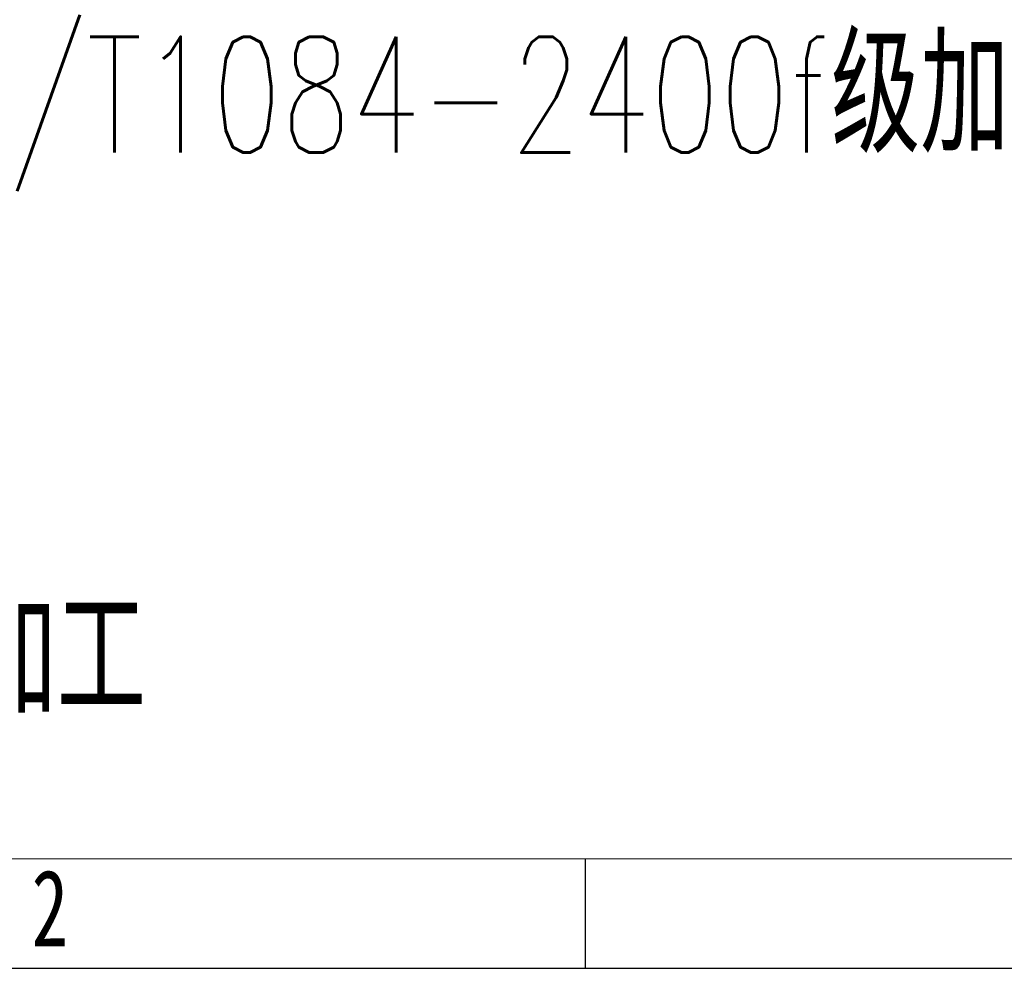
# Model space of a CAD drawing. Header units: millimetres. Extents: x 0 to 658, y -2 to 210.
# Tile 2 of 160: x 83 to 128, y 0 to 43. Entities that reach past the tile are written whole.
import ezdxf

# ---------------------------------------------------------------- set-up
doc = ezdxf.new("R2010")
doc.units = ezdxf.units.MM
doc.layers.add('图框', color=7, linetype='Continuous')
doc.styles.add('SLDTEXTSTYLE0', font='TXT', dxfattribs={"width": 0.7})
doc.styles.add('SLDTEXTSTYLE1', font='TXT', dxfattribs={"width": 0.7, "bigfont": 'bigfont'})

# ---------------------------------------------------------------- blocks, each defined once
blk = doc.blocks.new('SW_NOTE_0')
at = {"layer": '图框', "color": 0, "attachment_point": 1, "style": 'SLDTEXTSTYLE1'}
for s, insert, char_height in [('2\\M+18141\\M+18F8A\\M+1974C\\M+196A2\\M+1928D\\M+18EDA\\M+190A1\\M+18CF6\\M+18DB7\\M+18BCF\\M+188C2GB/T1084-2400f级\\M+189C1\\M+18D48', (0, -1.734), 5.291667), ('3\\M+18141\\M+196A2\\M+1928D\\M+18D45\\M+188CA\\M+18CF6\\M+18DB7\\M+18BCF\\M+188C2\\M+1817D0.1', (0, -10.29), 5.29167), ('4\\M+18141\\M+196A2\\M+1928D圆\\M+18A70\\M+18BCF为R1.5', (0, -18.845), 5.29167), ('5\\M+18141\\M+196A2\\M+1928D\\M+18EDA\\M+190A1\\M+18E51\\M+18FC6SERP\\M+195B6\\M+18C8F\\M+189C1\\M+18D48', (0, -27.401), 5.29167)]:
    blk.add_mtext(s, dxfattribs=dict(at, insert=insert, char_height=char_height))

msp = doc.modelspace()

# ---------------------------------------------------------------- linework, layer by layer
at = {"layer": '图框', "lineweight": 15}
msp.add_line((25, 5), (292, 5), dxfattribs=at)
at = {"layer": '图框'}
for p, q in [((108.5, 0), (108.5, 5)), ((0, 0), (297, 0))]:
    msp.add_line(p, q, dxfattribs=at)

# ---------------------------------------------------------------- block references
msp.add_blockref('SW_NOTE_0', (27.572, 44.267), dxfattribs=at)

# ---------------------------------------------------------------- texts
at = {"layer": '图框', "insert": (84.044, 4.497), "char_height": 3.5, "attachment_point": 2, "style": 'SLDTEXTSTYLE0'}
msp.add_mtext('2', dxfattribs=at)

doc.saveas('drawing.dxf')
